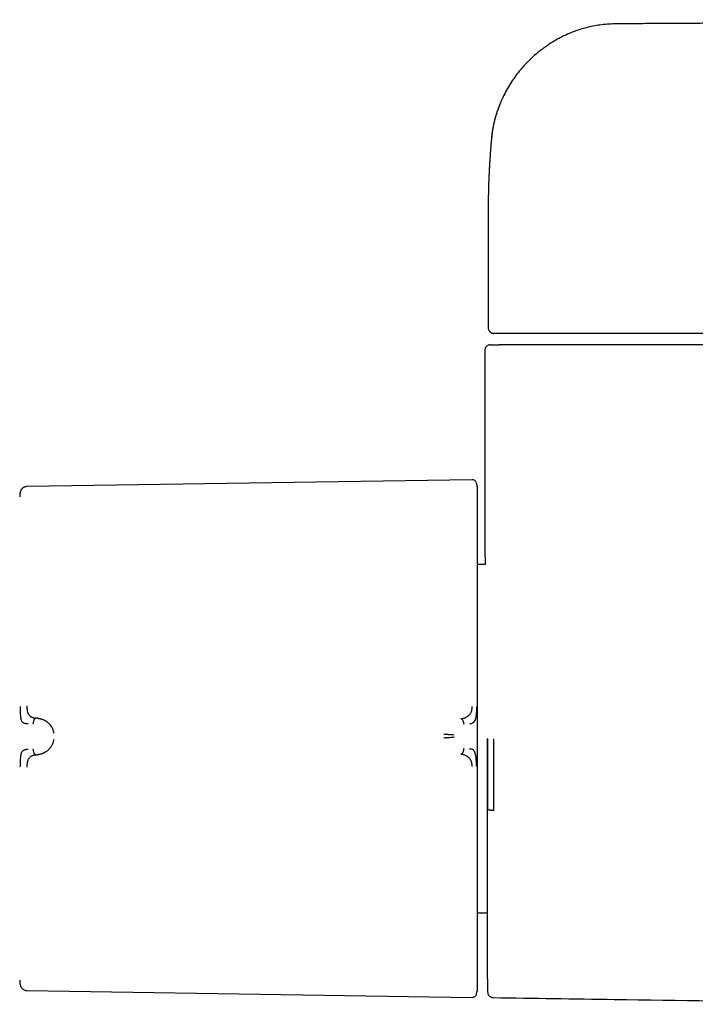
# Model space of a CAD drawing. Header units: millimetres. Extents: x 8 to 1795, y 12 to 2712.
# Tile 5 of 25: x 741 to 801, y 1294 to 1381. Entities that reach past the tile are written whole.
import ezdxf

# ---------------------------------------------------------------- set-up
doc = ezdxf.new("R2010")
doc.units = ezdxf.units.MM

msp = doc.modelspace()

# ---------------------------------------------------------------- linework, layer by layer
at = {"color": 7, "linetype": 'Continuous', "lineweight": 30}
for p, q in [((782.518, 1364.281), (782.518, 1353.842)), ((782.523, 1364.325), (782.523, 1364.281)), ((782.218, 1351.842), (782.218, 1338.319)), ((781.105, 1340.485), (742.006, 1339.882)), ((781.59, 1339.518), (781.578, 1339.684)), ((782.24, 1333.042), (781.59, 1333.042)), ((742.953, 1319.528), (742.801, 1319.54)), ((742.801, 1316.309), (742.953, 1316.324)), ((781.59, 1302.446), (782.415, 1302.446)), ((742.006, 1295.606), (781.105, 1295.004))]:
    msp.add_line(p, q, dxfattribs=at)
at = {"color": 7, "linetype": 'Continuous', "lineweight": 30, "flags": 128}
for points in [[(782.43, 1317.744), (782.43, 1317.7), (782.43, 1317.612), (782.43, 1317.479), (782.43, 1317.302), (782.43, 1317.096), (782.43, 1316.85), (782.43, 1316.566), (782.43, 1316.242), (782.43, 1315.926), (782.43, 1315.58), (782.43, 1315.436), (782.43, 1315.287), (782.43, 1315.134), (782.43, 1315.039), (782.43, 1314.37), (782.43, 1313.711), (782.43, 1313.055), (782.43, 1312.409), (782.43, 1311.762), (782.43, 1310.803), (782.43, 1310.33), (782.43, 1310.095), (782.43, 1310.036), (782.43, 1310.021), (782.43, 1310.014), (782.43, 1310.014), (782.43, 1310.013), (782.43, 1310.013), (782.43, 1310.013), (782.43, 1310.013), (782.43, 1309.97), (782.43, 1309.876), (782.43, 1309.747), (782.43, 1309.586), (782.43, 1309.391), (782.43, 1309.167), (782.43, 1308.912), (782.43, 1308.627), (782.43, 1308.312), (782.43, 1307.968), (782.43, 1307.728), (782.43, 1307.559), (782.43, 1307.435), (782.43, 1307.31), (782.43, 1307.183), (782.43, 1307.056), (782.43, 1306.593), (782.43, 1306.12), (782.43, 1305.637), (782.43, 1305.343), (782.43, 1305.047), (782.43, 1304.749), (782.43, 1304.449), (782.43, 1304.105), (782.43, 1303.795), (782.43, 1303.527), (782.43, 1303.297), (782.43, 1303.106), (782.43, 1302.937), (782.43, 1302.723), (782.43, 1302.498), (782.43, 1302.262), (782.43, 1302.016), (782.43, 1301.761), (782.43, 1301.524), (782.43, 1300.935), (782.43, 1300.386), (782.429, 1300.079), (782.429, 1299.786), (782.429, 1299.54), (782.429, 1299.296), (782.429, 1299.049), (782.429, 1298.804), (782.429, 1298.707), (782.429, 1298.611), (782.429, 1298.516), (782.429, 1298.422), (782.429, 1298.334), (782.429, 1298.277), (782.429, 1298.185), (782.429, 1298.089), (782.429, 1297.991), (782.429, 1297.858), (782.43, 1297.727), (782.43, 1297.599), (782.43, 1297.48), (782.43, 1297.393), (782.43, 1297.323), (782.43, 1297.268), (782.43, 1297.226), (782.43, 1297.196), (782.43, 1297.174), (782.43, 1297.161), (782.43, 1297.158), (782.43, 1297.158)], [(782.467, 1317.744), (782.466, 1317.197), (782.466, 1316.61), (782.466, 1315.985), (782.466, 1315.322), (782.466, 1314.62), (782.466, 1314.376), (782.466, 1314.133), (782.466, 1313.889), (782.466, 1313.646), (782.466, 1313.404), (782.466, 1313.162), (782.466, 1312.908), (782.466, 1312.636), (782.466, 1312.385), (782.466, 1312.125), (782.466, 1311.865), (782.466, 1311.58), (782.466, 1311.563), (782.466, 1311.558), (782.466, 1311.557), (782.466, 1311.557), (782.466, 1311.557), (782.466, 1311.557), (782.466, 1311.557), (782.466, 1311.557), (782.466, 1311.557), (782.466, 1311.557)]]:
    msp.add_lwpolyline(points, dxfattribs=at)
at = {"color": 7, "linetype": 'Continuous', "lineweight": 30}
for centre, radius, start, end in [((781.111, 1340.088), 0.396, 16.61631, 90.88288), ((1782.218, 1317.744), 1000, 181.179813, 181.275689), ((779.201, 1295.97), 2.389, 343.38851, 359.99999)]:
    msp.add_arc(centre, radius, start, end, dxfattribs=at)
for points, knots in [([(899.418, 1380.906), (897.671, 1380.905), (889.226, 1380.903), (874.081, 1380.876), (860.065, 1380.842), (852.128, 1380.817), (850.271, 1380.811), (848.414, 1380.805), (846.557, 1380.799), (844.701, 1380.792), (842.845, 1380.785), (841.002, 1380.778), (839.154, 1380.771), (837.315, 1380.764), (835.487, 1380.757), (833.699, 1380.749), (831.951, 1380.742), (830.243, 1380.735), (828.946, 1380.729), (828.039, 1380.725), (827.497, 1380.723), (826.928, 1380.72), (826.327, 1380.717), (825.695, 1380.714), (824.99, 1380.711), (824.208, 1380.708), (823.343, 1380.703), (822.436, 1380.699), (821.479, 1380.695), (820.471, 1380.69), (819.411, 1380.684), (818.307, 1380.679), (817.158, 1380.673), (815.964, 1380.667), (814.725, 1380.661), (813.441, 1380.654), (812.112, 1380.647), (810.738, 1380.64), (809.319, 1380.632), (807.855, 1380.624), (806.347, 1380.616), (804.793, 1380.607), (803.241, 1380.598), (801.692, 1380.589), (800.15, 1380.58), (798.569, 1380.571), (796.951, 1380.561), (795.301, 1380.55), (794.19, 1380.54), (793.632, 1380.535)], [0, 0, 0, 0, 0.049527, 0.239495, 0.429463, 0.447016, 0.464569, 0.482122, 0.499675, 0.517228, 0.534781, 0.552294, 0.569508, 0.587171, 0.604453, 0.621356, 0.637879, 0.654022, 0.669785, 0.674665, 0.679755, 0.685139, 0.690817, 0.696788, 0.703054, 0.710815, 0.718984, 0.727561, 0.736546, 0.746135, 0.756149, 0.766588, 0.777451, 0.78874, 0.800453, 0.812591, 0.825154, 0.838141, 0.851554, 0.865391, 0.879653, 0.89434, 0.909452, 0.923677, 0.938259, 0.953199, 0.968497, 0.984164, 1, 1, 1, 1]), ([(793.632, 1380.535), (793.409, 1380.529), (792.974, 1380.517), (792.336, 1380.446), (791.728, 1380.343), (791.152, 1380.211), (790.607, 1380.054), (790.094, 1379.878), (789.614, 1379.686), (789.165, 1379.482), (788.747, 1379.27), (788.347, 1379.046), (787.965, 1378.812), (787.605, 1378.57), (787.279, 1378.335), (786.987, 1378.108), (786.638, 1377.819), (786.226, 1377.447), (785.769, 1376.983), (785.34, 1376.496), (784.941, 1375.987), (784.562, 1375.444), (784.207, 1374.864), (783.91, 1374.307), (783.664, 1373.779), (783.462, 1373.285), (783.278, 1372.766), (783.115, 1372.222), (782.978, 1371.653), (782.871, 1371.086), (782.83, 1370.706), (782.81, 1370.526)], [0, 0, 0, 0, 0.041428, 0.081257, 0.119522, 0.156246, 0.191445, 0.225127, 0.257295, 0.287935, 0.317016, 0.344531, 0.373478, 0.400441, 0.425415, 0.448392, 0.469392, 0.509904, 0.551682, 0.590768, 0.630898, 0.672067, 0.714271, 0.757578, 0.789644, 0.822788, 0.857005, 0.892305, 0.928697, 0.966153, 1, 1, 1, 1]), ([(784.2, 1374.836), (784.193, 1374.824), (784.137, 1374.729), (784.061, 1374.589), (783.971, 1374.419), (783.907, 1374.292), (783.847, 1374.172), (783.793, 1374.058), (783.743, 1373.951), (783.697, 1373.85), (783.651, 1373.746), (783.598, 1373.623), (783.533, 1373.465), (783.458, 1373.273), (783.374, 1373.046), (783.285, 1372.786), (783.215, 1372.565), (783.168, 1372.405), (783.144, 1372.317), (783.122, 1372.239), (783.102, 1372.161), (783.082, 1372.085), (783.056, 1371.982), (783.026, 1371.855), (782.993, 1371.706), (782.963, 1371.562), (782.936, 1371.425), (782.912, 1371.293), (782.89, 1371.161), (782.869, 1371.023), (782.848, 1370.875), (782.828, 1370.716), (782.812, 1370.572), (782.804, 1370.481), (782.801, 1370.446)], [0, 0, 0, 0, 0.00924, 0.070874, 0.103124, 0.133689, 0.162569, 0.189764, 0.215272, 0.239092, 0.261225, 0.288874, 0.32554, 0.371225, 0.422443, 0.481652, 0.548859, 0.571885, 0.589812, 0.607416, 0.624697, 0.641656, 0.658291, 0.692849, 0.725923, 0.757488, 0.787543, 0.816113, 0.844139, 0.874227, 0.906414, 0.940749, 0.977292, 1, 1, 1, 1]), ([(782.801, 1370.446), (782.799, 1370.416), (782.792, 1370.342), (782.782, 1370.227), (782.771, 1370.104), (782.761, 1369.986), (782.752, 1369.87), (782.742, 1369.756), (782.733, 1369.638), (782.722, 1369.496), (782.709, 1369.332), (782.696, 1369.146), (782.683, 1368.958), (782.669, 1368.766), (782.657, 1368.574), (782.645, 1368.387), (782.635, 1368.209), (782.625, 1368.038), (782.615, 1367.869), (782.606, 1367.698), (782.598, 1367.521), (782.589, 1367.338), (782.58, 1367.147), (782.572, 1366.953), (782.565, 1366.764), (782.558, 1366.584), (782.553, 1366.413), (782.547, 1366.248), (782.543, 1366.083), (782.539, 1365.929), (782.535, 1365.785), (782.532, 1365.651), (782.53, 1365.516), (782.527, 1365.376), (782.525, 1365.227), (782.523, 1365.089), (782.522, 1364.961), (782.521, 1364.849), (782.52, 1364.737), (782.519, 1364.625), (782.519, 1364.517), (782.518, 1364.414), (782.518, 1364.343), (782.518, 1364.309)], [0, 0, 0, 0, 0.014073, 0.034453, 0.053463, 0.071843, 0.089816, 0.107574, 0.125908, 0.145344, 0.174286, 0.203769, 0.233369, 0.263815, 0.29531, 0.325232, 0.353569, 0.380933, 0.40753, 0.435385, 0.463738, 0.493591, 0.524704, 0.557007, 0.588996, 0.617506, 0.644604, 0.671731, 0.699185, 0.726864, 0.749959, 0.773075, 0.796273, 0.820702, 0.846798, 0.874562, 0.8942, 0.914594, 0.934709, 0.953303, 0.97038, 0.985944, 1, 1, 1, 1]), ([(782.518, 1353.842), (782.521, 1353.803), (782.526, 1353.73), (782.56, 1353.636), (782.594, 1353.575), (782.621, 1353.538), (782.642, 1353.512), (782.672, 1353.48), (782.716, 1353.441), (782.778, 1353.401), (782.852, 1353.368), (782.937, 1353.345), (782.993, 1353.343), (783.024, 1353.342)], [0, 0, 0, 0, 0.120653, 0.223633, 0.303955, 0.334767, 0.36325, 0.400668, 0.478387, 0.584053, 0.701568, 0.840573, 1, 1, 1, 1]), ([(783.253, 1353.342), (783.253, 1353.342), (783.252, 1353.342), (783.25, 1353.342), (783.246, 1353.342), (783.242, 1353.342), (783.238, 1353.342), (783.233, 1353.342), (783.23, 1353.342), (783.228, 1353.342), (783.227, 1353.342), (783.226, 1353.342), (783.224, 1353.342), (783.223, 1353.342), (783.222, 1353.342), (783.219, 1353.342), (783.215, 1353.342), (783.209, 1353.342), (783.202, 1353.342), (783.194, 1353.342), (783.188, 1353.342), (783.182, 1353.342), (783.177, 1353.342), (783.152, 1353.342), (783.1, 1353.342), (783.046, 1353.342), (783.018, 1353.342), (783.021, 1353.342), (783.022, 1353.342)], [0, 0, 0, 0, 0.007098, 0.015378, 0.024839, 0.034649, 0.043776, 0.052903, 0.06203, 0.064029, 0.065774, 0.067837, 0.070218, 0.072918, 0.075936, 0.079273, 0.09009, 0.103316, 0.125041, 0.139826, 0.154331, 0.168837, 0.183346, 0.197858, 0.353332, 0.630969, 0.878854, 1, 1, 1, 1]), ([(783.747, 1353.342), (783.715, 1353.342), (783.652, 1353.342), (783.561, 1353.342), (783.476, 1353.342), (783.411, 1353.342), (783.361, 1353.342), (783.326, 1353.342), (783.293, 1353.342), (783.266, 1353.342), (783.258, 1353.342), (783.253, 1353.342)], [0, 0, 0, 0, 0.124313, 0.250379, 0.373554, 0.499975, 0.581965, 0.664762, 0.749742, 0.866522, 1, 1, 1, 1]), ([(899.418, 1353.342), (898.604, 1353.342), (891.5, 1353.342), (878.105, 1353.342), (859.234, 1353.342), (840.362, 1353.342), (821.49, 1353.342), (802.618, 1353.342), (790.037, 1353.342), (783.747, 1353.342)], [0, 0, 0, 0, 0.021098, 0.184242, 0.347388, 0.510536, 0.673686, 0.836841, 1, 1, 1, 1]), ([(782.718, 1352.342), (782.671, 1352.338), (782.574, 1352.33), (782.438, 1352.265), (782.33, 1352.168), (782.261, 1352.056), (782.224, 1351.946), (782.22, 1351.871), (782.218, 1351.835)], [0, 0, 0, 0, 0.1768544, 0.3672956, 0.5636832, 0.7164083, 0.8629147, 1, 1, 1, 1]), ([(782.723, 1352.342), (782.722, 1352.342), (782.718, 1352.342), (782.757, 1352.342), (782.833, 1352.342), (782.92, 1352.342), (782.964, 1352.342)], [0, 0, 0, 0, 0.129756, 0.419815, 0.709893, 1, 1, 1, 1]), ([(782.964, 1352.342), (782.966, 1352.342), (782.971, 1352.342), (783.001, 1352.342), (783.049, 1352.342), (783.116, 1352.342), (783.197, 1352.342), (783.287, 1352.342), (783.382, 1352.342), (783.447, 1352.342), (783.479, 1352.342)], [0, 0, 0, 0, 0.120081, 0.240494, 0.369919, 0.499995, 0.62942, 0.759495, 0.879582, 1, 1, 1, 1]), ([(899.418, 1352.342), (898.594, 1352.342), (891.466, 1352.342), (878.034, 1352.342), (859.123, 1352.342), (840.212, 1352.342), (821.301, 1352.342), (802.39, 1352.342), (789.782, 1352.342), (783.479, 1352.342)], [0, 0, 0, 0, 0.0213265, 0.1844324, 0.3475398, 0.5106494, 0.6737621, 0.8368787, 1, 1, 1, 1]), ([(781.584, 1339.685), (781.584, 1339.696), (781.582, 1339.723), (781.578, 1339.764), (781.573, 1339.807), (781.568, 1339.844), (781.562, 1339.88), (781.557, 1339.913), (781.552, 1339.939), (781.548, 1339.958), (781.544, 1339.98), (781.537, 1340.014), (781.525, 1340.068), (781.509, 1340.132), (781.496, 1340.176), (781.49, 1340.194)], [0, 0, 0, 0, 0.147945, 0.349181, 0.473869, 0.576218, 0.656766, 0.716924, 0.74047, 0.760758, 0.77936, 0.806133, 0.863038, 0.944305, 1, 1, 1, 1]), ([(741.418, 1339.379), (741.411, 1339.351), (741.382, 1339.221), (741.377, 1339.087), (741.373, 1338.982)], [0, 0, 0, 0, 0.219601, 1, 1, 1, 1]), ([(742.006, 1339.882), (741.973, 1339.88), (741.904, 1339.875), (741.804, 1339.846), (741.706, 1339.801), (741.617, 1339.739), (741.541, 1339.661), (741.482, 1339.572), (741.437, 1339.477), (741.421, 1339.411), (741.414, 1339.378)], [0, 0, 0, 0, 0.118974, 0.24329, 0.370908, 0.500425, 0.629749, 0.757022, 0.881088, 1, 1, 1, 1]), ([(781.59, 1318.719), (781.59, 1319.007), (781.59, 1319.584), (781.59, 1320.453), (781.59, 1321.327), (781.59, 1322.208), (781.59, 1323.027), (781.59, 1323.783), (781.59, 1324.478), (781.59, 1325.17), (781.59, 1325.859), (781.59, 1326.607), (781.59, 1327.408), (781.59, 1328.26), (781.59, 1329.095), (781.59, 1329.913), (781.59, 1330.704), (781.59, 1331.469), (781.59, 1332.204), (781.59, 1332.911), (781.59, 1333.593), (781.59, 1334.247), (781.59, 1334.871), (781.59, 1335.458), (781.59, 1336.008), (781.59, 1336.482), (781.59, 1336.89), (781.59, 1337.239), (781.59, 1337.562), (781.59, 1337.86), (781.59, 1338.157), (781.59, 1338.445), (781.59, 1338.714), (781.59, 1338.943), (781.59, 1339.133), (781.59, 1339.283), (781.59, 1339.395), (781.59, 1339.471), (781.59, 1339.515), (781.59, 1339.517), (781.59, 1339.518)], [0, 0, 0, 0, 0.025952, 0.051905, 0.078484, 0.105246, 0.132415, 0.154017, 0.175632, 0.197665, 0.219769, 0.241891, 0.270552, 0.29922, 0.328199, 0.35726, 0.386479, 0.415276, 0.444127, 0.473038, 0.50197, 0.53138, 0.560795, 0.590076, 0.619305, 0.648378, 0.671087, 0.693811, 0.71623, 0.738581, 0.760951, 0.788826, 0.816706, 0.844065, 0.871258, 0.898052, 0.924, 0.949742, 0.974865, 1, 1, 1, 1]), ([(782.218, 1338.319), (782.218, 1338.288), (782.219, 1338.058), (782.22, 1337.632), (782.222, 1337.044), (782.224, 1336.521), (782.225, 1336.06), (782.227, 1335.659), (782.229, 1335.25), (782.231, 1334.819), (782.233, 1334.36), (782.235, 1333.878), (782.238, 1333.437), (782.239, 1333.157), (782.24, 1333.042)], [0, 0, 0, 0, 0.017671, 0.133072, 0.245179, 0.355201, 0.432583, 0.508106, 0.583273, 0.664443, 0.752019, 0.842775, 0.935808, 1, 1, 1, 1]), ([(741.415, 1320.549), (741.415, 1320.451), (741.415, 1320.26), (741.421, 1319.987), (741.433, 1319.737), (741.457, 1319.526), (741.497, 1319.363), (741.554, 1319.249), (741.625, 1319.184), (741.717, 1319.126), (741.832, 1319.088), (741.966, 1319.069), (742.055, 1319.061), (742.096, 1319.057), (742.109, 1319.056), (742.114, 1319.056), (742.115, 1319.056)], [0, 0, 0, 0, 0.117772, 0.228252, 0.33124, 0.427014, 0.515099, 0.595624, 0.669421, 0.735797, 0.846044, 0.926768, 0.978141, 0.992758, 0.997301, 1, 1, 1, 1]), ([(742.006, 1320.613), (742.006, 1320.569), (742.007, 1320.483), (742.012, 1320.381), (742.018, 1320.306), (742.024, 1320.253), (742.031, 1320.204), (742.042, 1320.136), (742.062, 1320.052), (742.096, 1319.959), (742.137, 1319.879), (742.181, 1319.821), (742.221, 1319.78), (742.255, 1319.749), (742.292, 1319.719), (742.332, 1319.691), (742.375, 1319.665), (742.42, 1319.641), (742.476, 1319.616), (742.553, 1319.588), (742.663, 1319.557), (742.751, 1319.547), (742.801, 1319.54)], [0, 0, 0, 0, 0.069029, 0.134234, 0.165138, 0.194796, 0.22315, 0.250159, 0.316416, 0.379909, 0.440882, 0.499497, 0.531347, 0.564434, 0.598781, 0.634406, 0.671319, 0.70952, 0.749007, 0.806294, 0.89033, 1, 1, 1, 1]), ([(780.126, 1319.494), (780.126, 1319.494), (780.129, 1319.494), (780.137, 1319.495), (780.155, 1319.497), (780.182, 1319.5), (780.215, 1319.505), (780.25, 1319.511), (780.286, 1319.518), (780.327, 1319.528), (780.372, 1319.541), (780.422, 1319.557), (780.483, 1319.579), (780.551, 1319.608), (780.621, 1319.644), (780.686, 1319.683), (780.744, 1319.724), (780.809, 1319.776), (780.876, 1319.841), (780.943, 1319.924), (780.997, 1320.011), (781.039, 1320.103), (781.07, 1320.202), (781.091, 1320.312), (781.103, 1320.432), (781.104, 1320.519), (781.105, 1320.564)], [0, 0, 0, 0, 0.000491, 0.00471, 0.016802, 0.036352, 0.063454, 0.085778, 0.111551, 0.140816, 0.173613, 0.20998, 0.249951, 0.306472, 0.35978, 0.409814, 0.456539, 0.499944, 0.569692, 0.634786, 0.695347, 0.751725, 0.809512, 0.868825, 0.931233, 1, 1, 1, 1]), ([(781.491, 1320.529), (781.49, 1320.437), (781.488, 1320.255), (781.473, 1319.989), (781.446, 1319.736), (781.397, 1319.5), (781.336, 1319.328), (781.279, 1319.21), (781.198, 1319.117), (781.062, 1319.044), (780.935, 1319.023), (780.87, 1319.013)], [0, 0, 0, 0, 0.1249802, 0.2499743, 0.3751291, 0.4994996, 0.6267106, 0.6919867, 0.7543497, 0.8759121, 1, 1, 1, 1]), ([(742.801, 1319.54), (742.783, 1319.536), (742.747, 1319.529), (742.698, 1319.489), (742.656, 1319.433), (742.619, 1319.364), (742.588, 1319.285), (742.555, 1319.172), (742.544, 1319.083), (742.537, 1319.023)], [0, 0, 0, 0, 0.111258, 0.223482, 0.341655, 0.467044, 0.598478, 0.733402, 1, 1, 1, 1]), ([(742.953, 1319.528), (742.953, 1319.528), (742.954, 1319.528), (742.956, 1319.528), (742.966, 1319.527), (742.987, 1319.525), (743.023, 1319.521), (743.064, 1319.516), (743.108, 1319.508), (743.154, 1319.499), (743.206, 1319.487), (743.264, 1319.472), (743.328, 1319.451), (743.397, 1319.426), (743.468, 1319.396), (743.537, 1319.363), (743.601, 1319.329), (743.66, 1319.293), (743.714, 1319.257), (743.763, 1319.222), (743.846, 1319.158), (743.956, 1319.056), (744.081, 1318.904), (744.176, 1318.754), (744.245, 1318.613), (744.295, 1318.484), (744.333, 1318.355), (744.349, 1318.267), (744.356, 1318.225)], [0, 0, 0, 0, 0.000168, 0.001366, 0.004586, 0.016604, 0.036112, 0.063203, 0.085536, 0.111339, 0.140658, 0.173547, 0.210058, 0.250245, 0.293157, 0.333715, 0.371864, 0.407554, 0.440746, 0.471406, 0.499508, 0.598574, 0.690499, 0.775233, 0.835887, 0.893463, 0.948098, 1, 1, 1, 1]), ([(780.395, 1318.973), (780.388, 1319.033), (780.377, 1319.124), (780.343, 1319.237), (780.312, 1319.317), (780.274, 1319.386), (780.23, 1319.442), (780.18, 1319.483), (780.144, 1319.49), (780.126, 1319.494)], [0, 0, 0, 0, 0.265969, 0.400576, 0.531824, 0.657229, 0.775647, 0.8883, 1, 1, 1, 1]), ([(781.59, 1317.11), (781.59, 1317.438), (781.59, 1317.975), (781.59, 1318.511), (781.59, 1318.719)], [0, 0, 0, 0, 0.612782, 1, 1, 1, 1]), ([(744.356, 1317.649), (744.349, 1317.607), (744.333, 1317.52), (744.295, 1317.391), (744.245, 1317.262), (744.192, 1317.153), (744.141, 1317.065), (744.096, 1316.994), (744.047, 1316.926), (743.993, 1316.86), (743.936, 1316.796), (743.874, 1316.735), (743.802, 1316.672), (743.713, 1316.604), (743.635, 1316.554), (743.579, 1316.522), (743.551, 1316.506), (743.522, 1316.491), (743.492, 1316.476), (743.46, 1316.461), (743.428, 1316.446), (743.362, 1316.419), (743.27, 1316.386), (743.16, 1316.357), (743.079, 1316.34), (743.022, 1316.332), (742.987, 1316.327), (742.966, 1316.325), (742.957, 1316.324), (742.954, 1316.324), (742.953, 1316.324), (742.953, 1316.324), (742.953, 1316.324)], [0, 0, 0, 0, 0.051373, 0.105665, 0.163102, 0.223828, 0.260047, 0.297372, 0.335805, 0.375343, 0.415981, 0.457712, 0.500527, 0.55796, 0.625151, 0.641553, 0.65843, 0.675777, 0.69359, 0.711864, 0.730595, 0.749776, 0.826538, 0.888784, 0.93693, 0.964012, 0.983495, 0.995471, 0.998664, 0.999564, 0.99984, 1, 1, 1, 1]), ([(779.542, 1318.049), (779.474, 1318.056), (779.341, 1318.069), (779.148, 1318.082), (778.989, 1318.09), (778.868, 1318.095), (778.744, 1318.098), (778.661, 1318.099), (778.619, 1318.099)], [0, 0, 0, 0, 0.265092, 0.51727, 0.63961, 0.760215, 0.879977, 1, 1, 1, 1]), ([(779.546, 1317.855), (779.477, 1317.846), (779.344, 1317.83), (779.15, 1317.821), (778.99, 1317.814), (778.868, 1317.807), (778.744, 1317.798), (778.661, 1317.788), (778.62, 1317.783)], [0, 0, 0, 0, 0.265292, 0.517949, 0.64034, 0.760779, 0.880223, 1, 1, 1, 1]), ([(782.977, 1317.722), (782.977, 1317.488), (782.977, 1317.033), (782.978, 1316.369), (782.978, 1315.739), (782.978, 1315.137), (782.978, 1314.558), (782.977, 1313.889), (782.977, 1313.127), (782.977, 1312.267), (782.977, 1311.7), (782.976, 1311.416)], [0, 0, 0, 0, 0.109932, 0.213734, 0.312257, 0.406498, 0.497527, 0.586403, 0.724001, 0.861491, 1, 1, 1, 1]), ([(742.115, 1316.791), (742.111, 1316.79), (742.091, 1316.788), (742.047, 1316.783), (741.977, 1316.776), (741.889, 1316.763), (741.793, 1316.74), (741.703, 1316.704), (741.624, 1316.651), (741.553, 1316.583), (741.496, 1316.466), (741.456, 1316.301), (741.433, 1316.088), (741.421, 1315.837), (741.415, 1315.564), (741.415, 1315.374), (741.415, 1315.275)], [0, 0, 0, 0, 0.007539, 0.032602, 0.07418, 0.124929, 0.188679, 0.265565, 0.331914, 0.405634, 0.486045, 0.573984, 0.669568, 0.772326, 0.882537, 1, 1, 1, 1]), ([(742.537, 1316.83), (742.544, 1316.77), (742.555, 1316.681), (742.588, 1316.567), (742.619, 1316.488), (742.656, 1316.419), (742.698, 1316.363), (742.747, 1316.322), (742.783, 1316.313), (742.801, 1316.309)], [0, 0, 0, 0, 0.2665981, 0.4015222, 0.5329558, 0.658345, 0.7765177, 0.8887419, 1, 1, 1, 1]), ([(780.126, 1316.365), (780.144, 1316.369), (780.18, 1316.377), (780.23, 1316.418), (780.274, 1316.475), (780.312, 1316.545), (780.344, 1316.624), (780.378, 1316.738), (780.389, 1316.829), (780.396, 1316.89)], [0, 0, 0, 0, 0.1117, 0.224353, 0.342772, 0.468177, 0.599425, 0.734033, 1, 1, 1, 1]), ([(781.491, 1315.308), (781.49, 1315.401), (781.489, 1315.587), (781.479, 1315.798), (781.47, 1315.929), (781.464, 1315.995), (781.457, 1316.067), (781.444, 1316.166), (781.426, 1316.264), (781.406, 1316.351), (781.386, 1316.422), (781.366, 1316.482), (781.347, 1316.53), (781.322, 1316.588), (781.285, 1316.658), (781.2, 1316.746), (781.062, 1316.813), (780.935, 1316.832), (780.87, 1316.842)], [0, 0, 0, 0, 0.125554, 0.251039, 0.290001, 0.310057, 0.344618, 0.393554, 0.456767, 0.493798, 0.534579, 0.576341, 0.60187, 0.627562, 0.693703, 0.759502, 0.875658, 1, 1, 1, 1]), ([(781.59, 1295.97), (781.59, 1295.976), (781.59, 1295.987), (781.59, 1296.046), (781.59, 1296.138), (781.59, 1296.267), (781.59, 1296.422), (781.59, 1296.595), (781.59, 1296.777), (781.59, 1296.985), (781.59, 1297.218), (781.59, 1297.499), (781.59, 1297.838), (781.59, 1298.245), (781.59, 1298.691), (781.59, 1299.178), (781.59, 1299.701), (781.59, 1300.259), (781.59, 1300.849), (781.59, 1301.474), (781.59, 1302.136), (781.59, 1302.834), (781.59, 1303.565), (781.59, 1304.324), (781.59, 1305.109), (781.59, 1305.858), (781.59, 1306.566), (781.59, 1307.225), (781.59, 1307.894), (781.59, 1308.572), (781.59, 1309.317), (781.59, 1310.132), (781.59, 1311.015), (781.59, 1311.903), (781.59, 1312.79), (781.59, 1313.672), (781.59, 1314.544), (781.59, 1315.404), (781.59, 1316.259), (781.59, 1316.826), (781.59, 1317.11)], [0, 0, 0, 0, 0.025584, 0.05117, 0.077404, 0.103828, 0.130677, 0.152041, 0.173419, 0.195242, 0.217142, 0.23906, 0.267512, 0.29597, 0.324782, 0.353689, 0.382787, 0.411491, 0.440267, 0.469148, 0.498049, 0.527491, 0.556939, 0.586301, 0.615625, 0.644825, 0.667655, 0.690501, 0.713078, 0.735595, 0.75813, 0.786264, 0.814404, 0.842056, 0.86955, 0.896665, 0.922944, 0.949025, 0.974507, 1, 1, 1, 1]), ([(742.801, 1316.309), (742.778, 1316.307), (742.735, 1316.301), (742.673, 1316.289), (742.619, 1316.276), (742.572, 1316.263), (742.531, 1316.249), (742.498, 1316.236), (742.44, 1316.212), (742.361, 1316.172), (742.268, 1316.105), (742.194, 1316.035), (742.137, 1315.959), (742.103, 1315.892), (742.079, 1315.832), (742.064, 1315.783), (742.05, 1315.731), (742.036, 1315.664), (742.023, 1315.579), (742.013, 1315.47), (742.007, 1315.349), (742.006, 1315.263), (742.006, 1315.219)], [0, 0, 0, 0, 0.050045, 0.095553, 0.136383, 0.17242, 0.203582, 0.229806, 0.251048, 0.341132, 0.424232, 0.500467, 0.559068, 0.620038, 0.651467, 0.683568, 0.716366, 0.749871, 0.805208, 0.865749, 0.930959, 1, 1, 1, 1]), ([(781.105, 1315.278), (781.105, 1315.323), (781.104, 1315.412), (781.092, 1315.536), (781.071, 1315.646), (781.044, 1315.734), (781.011, 1315.805), (780.974, 1315.869), (780.926, 1315.941), (780.868, 1316.013), (780.801, 1316.08), (780.73, 1316.136), (780.654, 1316.188), (780.569, 1316.236), (780.499, 1316.267), (780.449, 1316.287), (780.419, 1316.298), (780.385, 1316.31), (780.348, 1316.321), (780.307, 1316.333), (780.263, 1316.343), (780.219, 1316.352), (780.18, 1316.358), (780.153, 1316.362), (780.136, 1316.364), (780.129, 1316.364), (780.127, 1316.365), (780.126, 1316.365), (780.126, 1316.365), (780.126, 1316.365), (780.126, 1316.365), (780.126, 1316.365)], [0, 0, 0, 0, 0.069381, 0.134474, 0.194647, 0.249723, 0.286616, 0.328877, 0.376647, 0.440744, 0.499958, 0.554703, 0.614664, 0.6798, 0.750013, 0.76892, 0.790509, 0.814753, 0.841618, 0.871065, 0.903043, 0.937492, 0.964713, 0.984146, 0.995886, 0.998893, 0.999683, 0.9999, 0.999964, 0.999986, 1, 1, 1, 1]), ([(782.976, 1311.416), (782.945, 1311.416), (782.882, 1311.417), (782.788, 1311.425), (782.697, 1311.439), (782.616, 1311.457), (782.55, 1311.479), (782.502, 1311.504), (782.473, 1311.53), (782.468, 1311.548), (782.466, 1311.557)], [0, 0, 0, 0, 0.116925, 0.240508, 0.368965, 0.500005, 0.631045, 0.7595, 0.88308, 1, 1, 1, 1]), ([(782.415, 1302.446), (782.415, 1302.399), (782.416, 1302.124), (782.418, 1301.605), (782.42, 1300.875), (782.422, 1300.098), (782.425, 1299.276), (782.427, 1298.407), (782.429, 1297.696), (782.43, 1297.275), (782.43, 1297.158)], [0, 0, 0, 0, 0.026625, 0.1560212, 0.2941425, 0.4409891, 0.5965615, 0.7608598, 0.9338842, 1, 1, 1, 1]), ([(782.43, 1297.157), (782.43, 1297.156), (782.43, 1297.155), (782.43, 1297.154), (782.43, 1297.154), (782.43, 1297.153), (782.43, 1297.154), (782.43, 1297.154)], [0, 0, 0, 0, 0.251394, 0.49494, 0.730639, 0.95849, 1, 1, 1, 1]), ([(741.373, 1296.506), (741.377, 1296.402), (741.382, 1296.267), (741.412, 1296.137), (741.418, 1296.108)], [0, 0, 0, 0, 0.778978, 1, 1, 1, 1]), ([(741.413, 1296.113), (741.425, 1296.064), (741.45, 1295.963), (741.536, 1295.827), (741.646, 1295.723), (741.768, 1295.654), (741.886, 1295.615), (741.967, 1295.609), (742.006, 1295.606)], [0, 0, 0, 0, 0.1785638, 0.3677159, 0.5616327, 0.7130869, 0.8600931, 1, 1, 1, 1]), ([(781.105, 1295.004), (781.136, 1295.005), (781.2, 1295.009), (781.292, 1295.043), (781.379, 1295.102), (781.452, 1295.186), (781.479, 1295.257), (781.492, 1295.291)], [0, 0, 0, 0, 0.180173, 0.369594, 0.562929, 0.787408, 1, 1, 1, 1]), ([(782.466, 1295.481), (782.469, 1295.442), (782.475, 1295.368), (782.511, 1295.274), (782.551, 1295.205), (782.594, 1295.148), (782.65, 1295.092), (782.732, 1295.035), (782.844, 1294.986), (782.931, 1294.978), (782.977, 1294.973)], [0, 0, 0, 0, 0.149049, 0.276515, 0.376247, 0.450224, 0.545348, 0.672076, 0.826321, 1, 1, 1, 1]), ([(782.977, 1294.985), (786.515, 1294.931), (795.734, 1294.79), (810.634, 1294.601), (822.704, 1294.46), (829.094, 1294.403), (829.803, 1294.397)], [0, 0, 0, 0, 0.226691, 0.590634, 0.954582, 1, 1, 1, 1])]:
    msp.add_open_spline(points, degree=3, knots=knots, dxfattribs=at)

doc.saveas('drawing.dxf')
